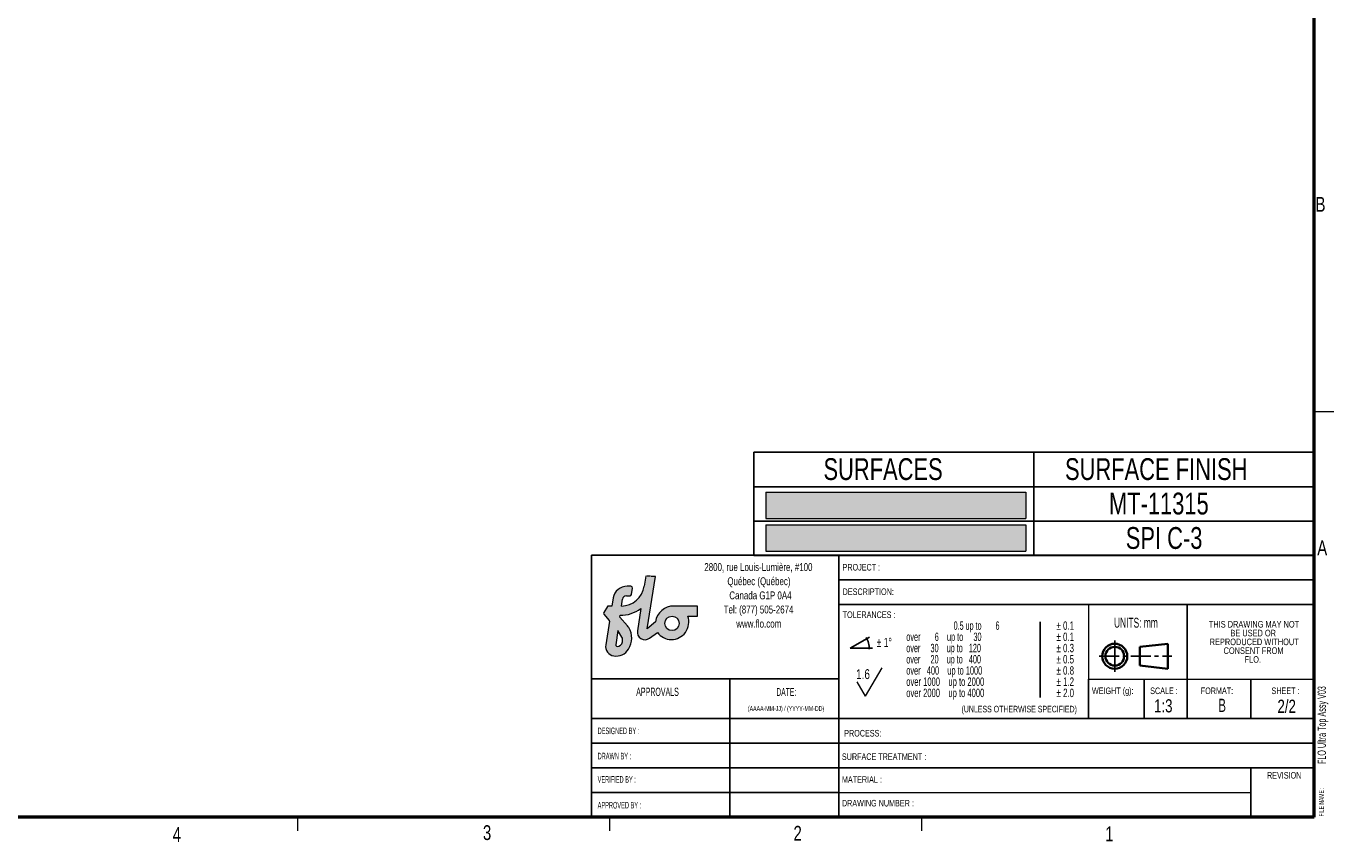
# Paper-space layout 'Sheet1' of a CAD drawing. Header units: millimetres. Extents: x 6 to 425, y 6 to 273.
# Tile 2 of 3: x 216 to 425, y 6 to 136. Entities that reach past the tile are written whole.
import ezdxf

# ---------------------------------------------------------------- set-up
doc = ezdxf.new("R2010")
doc.units = ezdxf.units.MM
doc.linetypes.add('CENTER', pattern=[10.159999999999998, 6.35, -1.27, 1.27, -1.27])
doc.linetypes.add('CENTERX2', pattern=[20.319999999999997, 12.7, -2.54, 2.54, -2.54])
for name, color, linetype in [('CARTOUCHE', 7, 'Continuous'), ('DIM', 7, 'Continuous'), ('MT-11315', 30, 'Continuous'), ('SPI_C-3', 131, 'Continuous')]:
    doc.layers.add(name, color=color, linetype=linetype)
doc.styles.add('SLDTEXTSTYLE0', font='TXT', dxfattribs={"width": 0.6875})
doc.styles.add('SLDTEXTSTYLE1', font='TXT', dxfattribs={"width": 0.6176470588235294})
doc.styles.add('SLDTEXTSTYLE10', font='TXT', dxfattribs={"width": 0.6315789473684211})
doc.styles.add('SLDTEXTSTYLE11', font='TXT', dxfattribs={"width": 0.605})
doc.styles.add('SLDTEXTSTYLE2', font='TXT', dxfattribs={"width": 0.5982142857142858})
doc.styles.add('SLDTEXTSTYLE3', font='TXT', dxfattribs={"width": 0.625})
doc.styles.add('SLDTEXTSTYLE4', font='TXT', dxfattribs={"width": 0.65625})
doc.styles.add('SLDTEXTSTYLE5', font='TXT', dxfattribs={"width": 0.6739130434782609})
doc.styles.add('SLDTEXTSTYLE6', font='TXT', dxfattribs={"width": 0.7})
doc.styles.add('SLDTEXTSTYLE7', font='TXT', dxfattribs={"width": 0.75})
doc.styles.add('SLDTEXTSTYLE8', font='TXT', dxfattribs={"width": 0.6329113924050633})
doc.styles.add('SLDTEXTSTYLE9', font='TXT', dxfattribs={"width": 0.5105485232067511})

# ---------------------------------------------------------------- blocks, each defined once
blk = doc.blocks.new('SW_NOTE_0_29')
at = {"layer": 'CARTOUCHE', "color": 0, "char_height": 0.79375, "attachment_point": 1}
for s, insert, style in [('0.5 up to       6', (4.464843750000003, 1.023197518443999), 'SLDTEXTSTYLE1'), ('over       6    up to     30', (0, -0.03513580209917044), 'SLDTEXTSTYLE2'), ('over     30    up to   120', (0, -1.093469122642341), 'SLDTEXTSTYLE3'), ('over     20    up to   400', (0, -2.151802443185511), 'SLDTEXTSTYLE3'), ('over   400    up to 1000', (0, -3.21013576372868), 'SLDTEXTSTYLE4'), ('over 1000    up to 2000', (0, -4.26846908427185), 'SLDTEXTSTYLE5'), ('over 2000    up to 4000', (0, -5.32680240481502), 'SLDTEXTSTYLE5')]:
    blk.add_mtext(s, dxfattribs=dict(at, insert=insert, style=style))
blk = doc.blocks.new('SW_NOTE_0_30')
at = {"layer": 'CARTOUCHE', "color": 0, "char_height": 0.79375, "attachment_point": 1, "style": 'SLDTEXTSTYLE6'}
for s, insert in [('± 0.1', (0, 1.023197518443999)), ('± 0.1', (0, -0.03513580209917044)), ('± 0.3', (0, -1.093469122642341)), ('± 0.5', (0, -2.151802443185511)), ('± 0.8', (0, -3.21013576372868)), ('± 1.2', (0, -4.26846908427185)), ('± 2.0', (0, -5.32680240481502))]:
    blk.add_mtext(s, dxfattribs=dict(at, insert=insert))
blk = doc.blocks.new('Bloc7')
at = {"layer": 'DIM'}
blk.add_line((394.0921954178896, 39.93020142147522), (394.0921954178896, 32.76697543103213), dxfattribs=at)
at = {"layer": 'CARTOUCHE', "color": 7}
for name, p in [('SW_NOTE_0_29', (381.4607906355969, 38.93850717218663)), ('SW_NOTE_0_30', (395.6361445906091, 38.93850775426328))]:
    blk.add_blockref(name, p, dxfattribs=at)
blk = doc.blocks.new('Ancrage de la table de zones de pliage1_1')
at = {"layer": 'DIM'}
h = blk.add_hatch(color=1, dxfattribs=at)
edge = h.paths.add_edge_path(flags=0)
edge.add_line((504.6120244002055, 109.1310464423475), (537.4482101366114, 318.9723237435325))
edge.add_arc((474.5424696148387, -888.3235003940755), 1208.933554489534, 87.01732006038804, 88.85039963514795)
edge.add_line((498.7972614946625, 320.3667180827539), (492.4881148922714, 280.0478030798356))
edge.add_arc((399.8772676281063, 294.5396467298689), 93.73783954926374, 270.63609971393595, 351.10641798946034, ccw=False)
edge.add_line((400.917926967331, 200.8075839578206), (405.159387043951, 227.9200534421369))
edge.add_arc((420.7708147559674, 225.4778101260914), 15.80130461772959, 89.9999999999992, 171.1087446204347, ccw=False)
edge.add_line((420.7708147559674, 241.279114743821), (435.3451372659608, 241.279114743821))
edge.add_arc((435.3451372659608, 246.7374229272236), 5.458308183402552, 270.0000000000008, 359.999999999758)
edge.add_line((440.8034454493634, 246.7374229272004), (444.7834292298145, 272.178470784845))
edge.add_arc((437.9630512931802, 273.2454470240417), 6.903332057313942, 351.1087446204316, 440.3740230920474)
edge.add_line((439.1173972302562, 280.0515824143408), (424.2295642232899, 280.0515824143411))
edge.add_arc((424.2295642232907, 222.1734308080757), 57.87815160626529, 90.00000000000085, 168.8511747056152)
edge.add_line((367.443674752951, 233.3646412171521), (362.3913176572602, 200.8075839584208))
edge.add_line((362.3913176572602, 200.8075839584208), (347.2676597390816, 200.8075839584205))
edge.add_arc((347.2676597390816, 197.7642224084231), 3.043361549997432, 90, 148.4251884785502)
edge.add_line((344.6748459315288, 199.3577612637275), (329.8747825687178, 175.2768871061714))
edge.add_arc((335.16400306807, 172.0261413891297), 6.208317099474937, 148.4251884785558, 220.9819191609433)
edge.add_line((330.4772415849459, 167.9545977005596), (352.3278427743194, 142.8023301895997))
edge.add_arc((349.1633126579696, 140.0531989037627), 4.191893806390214, -9.082695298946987, 40.98191916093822, ccw=False)
edge.add_line((353.3026465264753, 139.3914672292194), (338.2111465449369, 44.98952244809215))
edge.add_arc((376.3696947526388, 38.88933318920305), 38.64307325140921, 170.9173047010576, 261.1814105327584)
edge.add_arc((379.5633551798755, 59.47494493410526), 59.47494493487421, 261.1814105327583, 327.6615550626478)
edge.add_arc((361.1142758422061, 71.15530251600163), 81.31067898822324, 327.6615550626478, 391.7797776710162)
edge.add_arc((386.5718524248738, 86.92723212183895), 51.36335909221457, 31.77977767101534, 41.56331365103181)
edge.add_line((425.0031014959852, 121.0041121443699), (394.1690141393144, 155.7782020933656))
edge.add_line((394.1690141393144, 155.7782020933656), (395.4867709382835, 164.2016318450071))
edge.add_arc((399.8772676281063, 294.5396467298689), 130.4119418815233, 268.070694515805, 307.2600951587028)
edge.add_line((478.8331211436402, 190.7453897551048), (464.8278349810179, 101.2439123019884))
edge.add_arc((495.383703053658, 96.46249764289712), 30.92770602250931, 171.1064179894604, 306.5023648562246)
edge.add_line((513.7812334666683, 71.60180830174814), (545.1010841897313, 94.77927930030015))
edge.add_arc((601.1359560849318, 136.2464826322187), 69.70965371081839, 216.5023648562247, 323.5089127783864)
edge.add_arc((599.7187451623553, 137.2948224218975), 71.47246485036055, 323.5089127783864, 379.0710296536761)
edge.add_line((667.268389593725, 160.6477402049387), (706.1606042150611, 160.6477402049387))
edge.add_line((706.1606042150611, 160.6477402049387), (706.1606042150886, 200.8075839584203))
edge.add_line((706.1606042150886, 200.8075839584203), (611.2142602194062, 200.8075839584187))
edge.add_arc((611.2142602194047, 126.2116082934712), 74.59597566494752, 89.99999999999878, 171.4553286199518)
edge.add_line((537.4462759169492, 137.2951130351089), (504.6120244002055, 109.1310464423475))
edge = h.paths.add_edge_path(flags=0)
edge.add_arc((383.24188983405, 44.21152140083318), 5.322188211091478, 171.594344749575, 270, ccw=False)
edge.add_line((377.9768730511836, 44.98952244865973), (386.5718524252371, 103.1548819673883))
edge.add_line((386.5718524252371, 103.1548819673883), (402.9775712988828, 76.05132125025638))
edge.add_arc((374.8420121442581, 63.06666663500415), 30.9872706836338, -11.935348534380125, 24.77348176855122, ccw=False)
edge.add_arc((383.24188983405, 61.29112163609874), 22.40178844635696, 270, 348.0646514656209, ccw=False)
edge = h.paths.add_edge_path(flags=0)
edge.add_arc((603.7224328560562, 131.2181788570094), 28.9477913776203, 0, 360)
at = {"color": 1, "linetype": 'Continuous', "lineweight": 18}
for p, q in [((498.7972614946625, 320.3667180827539), (492.4881148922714, 280.0478030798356)), ((504.6120244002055, 109.1310464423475), (537.4482101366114, 318.9723237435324)), ((439.1173972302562, 280.0515824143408), (424.2295642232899, 280.0515824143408)), ((440.8034454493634, 246.7374229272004), (444.7834292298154, 272.1784707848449)), ((367.443674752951, 233.3646412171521), (362.3913176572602, 200.8075839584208)), ((400.917926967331, 200.8075839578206), (405.159387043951, 227.9200534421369)), ((420.7708147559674, 241.279114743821), (435.3451372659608, 241.279114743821)), ((344.6748459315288, 199.3577612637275), (329.8747825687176, 175.2768871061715)), ((330.4772415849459, 167.9545977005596), (352.3278427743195, 142.8023301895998)), ((362.3913176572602, 200.8075839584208), (347.2676597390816, 200.8075839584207)), ((394.1690141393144, 155.7782020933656), (395.4867709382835, 164.2016318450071)), ((478.8331211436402, 190.7453897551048), (464.8278349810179, 101.2439123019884)), ((706.1606042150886, 200.8075839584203), (611.2142602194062, 200.8075839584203)), ((667.268389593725, 160.6477402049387), (706.1606042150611, 160.6477402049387)), ((706.1606042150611, 160.6477402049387), (706.1606042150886, 200.8075839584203)), ((353.3026465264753, 139.3914672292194), (338.2111465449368, 44.98952244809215)), ((425.0031014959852, 121.0041121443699), (394.1690141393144, 155.7782020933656)), ((537.4462759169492, 137.2951130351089), (504.6120244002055, 109.1310464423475)), ((386.5718524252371, 103.1548819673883), (377.9768730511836, 44.98952244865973)), ((402.9775712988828, 76.05132125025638), (386.5718524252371, 103.1548819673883)), ((513.7812334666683, 71.60180830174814), (545.1010841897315, 94.77927930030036))]:
    blk.add_line(p, q, dxfattribs=at)
blk.add_circle((603.7224328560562, 131.2181788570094), 28.9477913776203, dxfattribs=at)
at = {"color": 1, "linetype": 'CENTERX2', "lineweight": 18}
blk.add_arc((474.5424696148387, -888.3235003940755), 1208.933554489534, 87.01732006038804, 88.85039963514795, dxfattribs=at)
at = {"color": 1, "linetype": 'Continuous', "lineweight": 18}
for centre, radius, start, end in [((424.2295642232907, 222.1734308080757), 57.87815160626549, 90.00000000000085, 168.8511747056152), ((399.8772676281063, 294.5396467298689), 93.73783954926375, 270.6360997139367, 351.1064179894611), ((437.9630512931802, 273.2454470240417), 6.903332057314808, 351.1087446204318, 80.37402309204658), ((420.7708147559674, 225.4778101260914), 15.80130461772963, 90, 171.1087446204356), ((435.3451372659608, 246.7374229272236), 5.458308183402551, 270.0000000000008, 359.999999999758), ((335.16400306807, 172.0261413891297), 6.208317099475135, 148.4251884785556, 220.9819191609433), ((347.2676597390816, 197.7642224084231), 3.043361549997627, 90, 148.4251884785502), ((399.8772676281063, 294.5396467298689), 130.4119418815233, 268.070694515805, 307.2600951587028), ((611.2142602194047, 126.2116082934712), 74.59597566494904, 89.99999999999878, 171.4553286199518), ((599.7187451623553, 137.2948224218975), 71.47246485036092, 323.5089127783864, 19.07102965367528), ((349.1633126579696, 140.0531989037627), 4.19189380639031, 350.9173047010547, 40.98191916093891), ((386.5718524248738, 86.92723212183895), 51.36335909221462, 31.77977767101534, 41.56331365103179), ((361.1142758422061, 71.15530251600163), 81.31067898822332, 327.6615550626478, 31.77977767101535), ((383.24188983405, 61.29112163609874), 22.401788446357, 270.0000000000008, 348.0646514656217), ((374.8420121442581, 63.06666663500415), 30.98727068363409, 348.0646514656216, 24.77348176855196), ((495.383703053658, 96.46249764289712), 30.92770602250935, 171.1064179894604, 306.5023648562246), ((601.1359560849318, 136.2464826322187), 69.70965371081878, 216.5023648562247, 323.5089127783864), ((376.3696947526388, 38.88933318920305), 38.64307325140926, 170.9173047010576, 261.1814105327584), ((379.5633551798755, 59.47494493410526), 59.47494493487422, 261.1814105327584, 327.6615550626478), ((383.24188983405, 44.21152140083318), 5.322188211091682, 171.5943447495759, 270.0000000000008)]:
    blk.add_arc(centre, radius, start, end, dxfattribs=at)
blk = doc.blocks.new('SW_NOTE_0_44')
at = {"color": 0, "linetype": 'Continuous', "lineweight": 0, "insert": (0, 3.069592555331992), "char_height": 2.38125, "attachment_point": 1, "style": 'SLDTEXTSTYLE7'}
blk.add_mtext('4', dxfattribs=at)
blk = doc.blocks.new('SW_NOTE_0_45')
at = {"color": 0, "linetype": 'Continuous', "lineweight": 0, "insert": (0, 3.069592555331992), "char_height": 2.38125, "attachment_point": 1, "style": 'SLDTEXTSTYLE7'}
blk.add_mtext('3', dxfattribs=at)
blk = doc.blocks.new('SW_NOTE_0_46')
at = {"color": 0, "linetype": 'Continuous', "lineweight": 0, "insert": (0, 3.069592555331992), "char_height": 2.38125, "attachment_point": 1, "style": 'SLDTEXTSTYLE7'}
blk.add_mtext('2', dxfattribs=at)
blk = doc.blocks.new('SW_NOTE_0_47')
at = {"color": 0, "linetype": 'Continuous', "lineweight": 0, "insert": (0, 3.069592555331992), "char_height": 2.38125, "attachment_point": 1, "style": 'SLDTEXTSTYLE7'}
blk.add_mtext('1', dxfattribs=at)
blk = doc.blocks.new('SW_NOTE_0_52')
at = {"color": 0, "linetype": 'Continuous', "lineweight": 0, "insert": (0, 3.069592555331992), "char_height": 2.38125, "attachment_point": 1, "style": 'SLDTEXTSTYLE7'}
blk.add_mtext('A', dxfattribs=at)
blk = doc.blocks.new('SW_NOTE_0_53')
at = {"color": 0, "linetype": 'Continuous', "lineweight": 0, "insert": (0, 3.069592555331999), "char_height": 2.38125, "attachment_point": 1, "style": 'SLDTEXTSTYLE7'}
blk.add_mtext('B', dxfattribs=at)
blk = doc.blocks.new('Cadre cartouche')
at = {"color": 7, "linetype": 'Continuous', "lineweight": 50}
for q in [(423.3869767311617, 271.05218748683), (10.38697673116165, 10.65869627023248)]:
    blk.add_line((423.3869767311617, 10.65869627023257), q, dxfattribs=at)
at = {"color": 7, "linetype": 'Continuous', "lineweight": 18}
for p, q in [((423.3869767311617, 75.76794187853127), (426.5619767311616, 75.76794187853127)), ((260.4182267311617, 10.65869627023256), (260.4182267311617, 8.504796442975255)), ((310.4308267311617, 10.65869627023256), (310.4308267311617, 8.504796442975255)), ((360.4370767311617, 10.65869627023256), (360.4370767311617, 8.504796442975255))]:
    blk.add_line(p, q, dxfattribs=at)
at = {"color": 7, "linetype": 'Continuous', "lineweight": 0}
for name, p in [('SW_NOTE_0_53', (423.6223618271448, 107.1386453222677)), ('SW_NOTE_0_52', (423.9020961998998, 52.00804378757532)), ('SW_NOTE_0_44', (240.3880639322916, 6.030722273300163)), ('SW_NOTE_0_45', (290.1284597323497, 6.323528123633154)), ('SW_NOTE_0_46', (339.9252800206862, 6.221880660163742)), ('SW_NOTE_0_47', (389.9096385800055, 6.120233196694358))]:
    blk.add_blockref(name, p, dxfattribs=at)
blk = doc.blocks.new('ISO')
at = {"layer": 'DIM', "lineweight": 25}
blk.add_line((-6.665546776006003, 5), (-6.665546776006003, -5), dxfattribs=at)
at = {"layer": 'DIM', "linetype": 'CENTER', "lineweight": 25}
blk.add_line((-11.66554677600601, 0), (11.66554677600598, 0), dxfattribs=at)
at = {"layer": 'DIM', "lineweight": 35}
for p, q in [((1.334453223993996, 3), (10.334453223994, 4)), ((1.334453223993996, 3), (1.334453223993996, -3)), ((10.334453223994, 4), (10.334453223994, -4)), ((1.334453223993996, -3), (10.334453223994, -4))]:
    blk.add_line(p, q, dxfattribs=at)
for radius in [4, 3]:
    blk.add_circle((-6.665546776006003, 0), radius, dxfattribs=at)
blk = doc.blocks.new('SW_NOTE_0_28')
at = {"layer": 'CARTOUCHE', "color": 0, "insert": (0.3968750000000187, 1.364263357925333), "char_height": 1.058333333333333, "attachment_point": 1, "style": 'SLDTEXTSTYLE0'}
blk.add_mtext('± 1°', dxfattribs=at)
blk = doc.blocks.new('Bloc5')
at = {"layer": 'DIM'}
for q in [(373.3190086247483, 38.56760415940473), (373.6617482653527, 37.28848240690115)]:
    blk.add_line((371.1035047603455, 37.28848240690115), q, dxfattribs=at)
blk.add_arc((371.1035047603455, 37.28848240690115), 2.210677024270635, 357.2164936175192, 33.72935138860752, dxfattribs=at)
at = {"layer": 'CARTOUCHE', "color": 7}
blk.add_blockref('SW_NOTE_0_28', (373.7626873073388, 37.11400601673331), dxfattribs=at)
blk = doc.blocks.new('SW_SFSYMBOL_2')
at = {"color": 0, "linetype": 'Continuous', "lineweight": 18}
for q in [(4.19015892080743, 2.267743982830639), (0.1768001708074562, 2.328306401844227e-07)]:
    blk.add_line((1.514586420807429, -2.267743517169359), q, dxfattribs=at)
at = {"color": 0, "linetype": 'Continuous', "lineweight": 18, "insert": (0, 2.046395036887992), "char_height": 1.5875, "attachment_point": 1, "style": 'SLDTEXTSTYLE7'}
blk.add_mtext('1.6', dxfattribs=at)
blk = doc.blocks.new('SW_SFSYMBOL_3')
at = {"color": 0, "linetype": 'Continuous', "lineweight": 18}
for q in [(4.19015892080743, 2.267743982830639), (0.1768001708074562, 2.328306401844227e-07)]:
    blk.add_line((1.514586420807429, -2.267743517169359), q, dxfattribs=at)
at = {"color": 0, "linetype": 'Continuous', "lineweight": 18, "insert": (0, 2.046395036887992), "char_height": 1.5875, "attachment_point": 1, "style": 'SLDTEXTSTYLE7'}
blk.add_mtext('1.6', dxfattribs=at)
blk = doc.blocks.new('SW_TABLEANNOTATION_1')
at = {"layer": 'DIM', "color": 0}
for p, q in [((0, 0), (0, -5.525694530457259)), ((0, 0), (44.87944814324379, 0)), ((44.87944814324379, 0), (44.87944814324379, -5.525694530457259)), ((44.87944814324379, 0), (89.75889628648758, 0)), ((89.75889628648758, 0), (89.75889628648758, -5.525694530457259)), ((0, -5.525694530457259), (0, -11.05138906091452)), ((0, -5.525694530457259), (44.87944814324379, -5.525694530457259)), ((44.87944814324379, -5.525694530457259), (44.87944814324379, -11.05138906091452)), ((44.87944814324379, -5.525694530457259), (89.75889628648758, -5.525694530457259)), ((89.75889628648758, -5.525694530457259), (89.75889628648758, -11.05138906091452)), ((0, -11.05138906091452), (0, -16.57708359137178)), ((0, -11.05138906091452), (44.87944814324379, -11.05138906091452)), ((44.87944814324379, -11.05138906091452), (44.87944814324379, -16.57708359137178)), ((44.87944814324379, -11.05138906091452), (89.75889628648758, -11.05138906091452)), ((89.75889628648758, -11.05138906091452), (89.75889628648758, -16.57708359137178)), ((0, -16.57708359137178), (44.87944814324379, -16.57708359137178)), ((44.87944814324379, -16.57708359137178), (89.75889628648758, -16.57708359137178))]:
    blk.add_line(p, q, dxfattribs=at)
at = {"layer": 'DIM', "color": 0, "char_height": 3.5, "attachment_point": 1, "style": 'SLDTEXTSTYLE7'}
for s, insert in [('SURFACES', (11.16680750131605, -0.9516729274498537)), ('SURFACE FINISH', (49.89451986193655, -0.9516729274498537)), ('MT-11315', (56.9406997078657, -6.477367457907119)), ('SPI C-3', (59.63861640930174, -12.00306198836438))]:
    blk.add_mtext(s, dxfattribs=dict(at, insert=insert))

psp = doc.layouts.new('Sheet1')

# ---------------------------------------------------------------- hatches: boundary and pattern name
at = {"layer": 'MT-11315', "linetype": 'Continuous'}
psp.add_hatch(color=30, dxfattribs=at).paths.add_polyline_path([(334.3758733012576, 61.71050588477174), (334.3758733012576, 57.48570464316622), (376.0941341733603, 57.48570464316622), (376.0941341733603, 61.71050588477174)], flags=0)
at = {"layer": 'SPI_C-3', "linetype": 'Continuous'}
psp.add_hatch(color=131, dxfattribs=at).paths.add_polyline_path([(334.3758733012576, 56.43057353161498), (334.3758733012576, 52.21004908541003), (376.0941341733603, 52.21004908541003), (376.0941341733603, 56.43057353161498)], flags=0)

# ---------------------------------------------------------------- linework, layer by layer
at = {"layer": 'CARTOUCHE', "color": 8}
for p, q in [((306.413021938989, 51.59566454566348), (306.413021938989, 9.526914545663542)), ((401.9651451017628, 47.62691454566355), (346.0851451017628, 47.62691454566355)), ((401.9651451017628, 47.62691454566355), (422.2851451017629, 47.62691454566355)), ((346.0851451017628, 43.65816454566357), (422.2851451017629, 43.65816454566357)), ((401.9651451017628, 43.65816454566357), (401.9651451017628, 29.41083629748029)), ((346.0851451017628, 31.76494978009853), (306.413021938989, 31.76494978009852)), ((328.6226451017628, 31.76494978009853), (328.6226451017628, 9.526914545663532)), ((386.1430073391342, 31.69187905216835), (386.1430073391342, 25.40191454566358)), ((395.0283799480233, 31.69187905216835), (395.0283799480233, 25.40191454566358)), ((412.1251451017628, 31.69187905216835), (412.1251451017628, 25.40191454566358)), ((401.9651451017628, 29.41083629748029), (401.9651451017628, 25.40191454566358)), ((346.0851451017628, 25.40191454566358), (306.413021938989, 25.40191454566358)), ((346.0851451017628, 25.40191454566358), (422.2851451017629, 25.40191454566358)), ((346.0851451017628, 21.43316454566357), (306.413021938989, 21.43316454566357)), ((346.0851451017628, 21.43316454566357), (422.2851451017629, 21.43316454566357)), ((346.0851451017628, 17.46441454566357), (306.413021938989, 17.46441454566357)), ((412.1251451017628, 17.46441454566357), (412.1251451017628, 9.52691454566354)), ((346.0851451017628, 13.49566454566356), (306.413021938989, 13.49566454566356))]:
    psp.add_line(p, q, dxfattribs=at)
at = {"layer": 'CARTOUCHE', "color": 178}
psp.add_line((306.413021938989, 51.59566454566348), (422.2851451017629, 51.59566454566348), dxfattribs=at)
at = {"layer": 'CARTOUCHE', "color": 8, "linetype": 'Continuous'}
for p, q in [((346.0851451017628, 51.59566454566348), (346.0851451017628, 9.526914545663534)), ((346.0851451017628, 17.46441454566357), (422.2851451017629, 17.46441454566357))]:
    psp.add_line(p, q, dxfattribs=at)
at = {"layer": 'DIM', "color": 7, "linetype": 'Continuous', "lineweight": 18}
for p, q in [((334.3758733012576, 61.71050588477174), (376.0941341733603, 61.71050588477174)), ((334.3758733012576, 61.71050588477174), (334.3758733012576, 57.48570464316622)), ((376.0941341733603, 61.71050588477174), (376.0941341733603, 57.48570464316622)), ((334.3758733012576, 57.48570464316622), (376.0941341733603, 57.48570464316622)), ((334.3758733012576, 56.43057353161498), (376.0941341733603, 56.43057353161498)), ((334.3758733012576, 56.43057353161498), (334.3758733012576, 52.21004908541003)), ((376.0941341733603, 56.43057353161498), (376.0941341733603, 52.21004908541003)), ((334.3758733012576, 52.21004908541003), (376.0941341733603, 52.21004908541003))]:
    psp.add_line(p, q, dxfattribs=at)
at = {"layer": 'DIM', "lineweight": 18}
for p, q in [((386.1430073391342, 43.65816454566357), (386.1430073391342, 31.69187905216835)), ((386.1430073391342, 31.69187905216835), (422.2851451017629, 31.69187905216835)), ((346.0851451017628, 13.49566454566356), (412.1251451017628, 13.49566454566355))]:
    psp.add_line(p, q, dxfattribs=at)

# ---------------------------------------------------------------- block references
at = {"color": 7, "linetype": 'Continuous'}
for name, p, xscale, yscale, zscale in [('Bloc7', (-291.5788175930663, -26.97218467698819), 1.700000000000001, 1.700000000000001, 1.700000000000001), ('Bloc5', (-171.6582334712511, -15.5460610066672), 1.4, 1.4, 1.4)]:
    psp.add_blockref(name, p, dxfattribs=dict(at, xscale=xscale, yscale=yscale, zscale=zscale))
at = {"color": 7, "linetype": 'Continuous', "lineweight": 18}
for name in ['SW_SFSYMBOL_2', 'SW_SFSYMBOL_3']:
    psp.add_blockref(name, (348.8610868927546, 31.24836831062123), dxfattribs=at)
at = {"layer": 'DIM'}
for name, p in [('Cadre cartouche', (-1.101831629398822, -1.131781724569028)), ('SW_TABLEANNOTATION_1', (332.4593113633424, 68.09916915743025))]:
    psp.add_blockref(name, p, dxfattribs=at)
for name, p, xscale, yscale, zscale in [('Ancrage de la table de zones de pliage1_1', (295.1929361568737, 35.39999402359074), 0.04, 0.04, 0.04), ('ISO', (393.6720765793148, 35.37739411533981), 0.5, 0.5, 0.5)]:
    psp.add_blockref(name, p, dxfattribs=dict(at, xscale=xscale, yscale=yscale, zscale=zscale))

# ---------------------------------------------------------------- texts
at = {"layer": 'CARTOUCHE', "color": 7}
for s, insert, char_height, attachment_point, style in [('2800, rue Louis-Lumière, #100', (333.1931162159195, 50.31315851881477), 1.27, 2, 'SLDTEXTSTYLE7'), ('Québec (Québec)', (333.279988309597, 48.04315846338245), 1.27, 2, 'SLDTEXTSTYLE7'), ('PROJECT :', (346.6862622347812, 50.18348623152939), 1.058333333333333, 1, 'SLDTEXTSTYLE7'), ('DESCRIPTION:', (346.7036055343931, 46.25490993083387), 1.058333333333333, 1, 'SLDTEXTSTYLE7'), ('Canada G1P 0A4', (333.5198776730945, 45.77315840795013), 1.27, 2, 'SLDTEXTSTYLE7'), ('Tel: (877) 505-2674', (333.2178126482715, 43.50315835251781), 1.27, 2, 'SLDTEXTSTYLE7'), ('TOLERANCES :', (346.7036055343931, 42.56339633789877), 1.058333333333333, 1, 'SLDTEXTSTYLE7'), ('www.flo.com', (333.2482388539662, 41.2331582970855), 1.27, 2, 'SLDTEXTSTYLE7'), ('UNITS: mm', (393.7229965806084, 41.54718742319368), 1.5875, 2, 'SLDTEXTSTYLE8'), ('THIS DRAWING MAY NOT', (412.6575483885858, 41.03262520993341), 1.058333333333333, 2, 'SLDTEXTSTYLE6'), ('REPRODUCED WITHOUT', (412.6924576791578, 38.21040302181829), 1.058333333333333, 2, 'SLDTEXTSTYLE6'), ('BE USED OR', (412.5313812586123, 39.62151411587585), 1.058333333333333, 2, 'SLDTEXTSTYLE6'), ('CONSENT FROM', (412.5816030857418, 36.79929192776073), 1.058333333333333, 2, 'SLDTEXTSTYLE6'), ('FLO.', (412.4640104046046, 35.38818083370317), 1.058333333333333, 2, 'SLDTEXTSTYLE6'), ('APPROVALS', (317.0202362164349, 30.33157148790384), 1.322916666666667, 2, 'SLDTEXTSTYLE9'), ('DATE:', (337.6638117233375, 30.26776552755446), 1.26999746, 2, 'SLDTEXTSTYLE9'), ('WEIGHT (g):', (386.6716885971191, 30.35663476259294), 1.058333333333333, 1, 'SLDTEXTSTYLE7'), ('SCALE :', (396.0153859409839, 30.35663476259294), 1.058333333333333, 1, 'SLDTEXTSTYLE7'), ('FORMAT:', (406.7209598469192, 30.35663476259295), 1.058333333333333, 2, 'SLDTEXTSTYLE7'), ('SHEET :', (415.4610065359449, 30.35663476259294), 1.058333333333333, 1, 'SLDTEXTSTYLE7'), ('(AAAA-MM-JJ) / (YYYY-MM-DD)', (337.6250880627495, 27.37840332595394), 0.79375, 2, 'SLDTEXTSTYLE10'), ('(UNLESS OTHERWISE SPECIFIED)', (375.0159117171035, 27.42068116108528), 1.058333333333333, 2, 'SLDTEXTSTYLE10'), ('1:3', (398.1143012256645, 28.47332427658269), 2.116666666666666, 2, 'SLDTEXTSTYLE7'), ('B', (407.5592520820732, 28.54883786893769), 2.116666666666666, 2, 'SLDTEXTSTYLE10'), ('2/2', (417.8989702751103, 28.4067837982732), 2.116666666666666, 2, 'SLDTEXTSTYLE7'), ('DESIGNED BY :', (307.4172077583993, 23.92975029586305), 1.058333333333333, 1, 'SLDTEXTSTYLE9'), ('PROCESS:', (346.9508458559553, 23.55045595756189), 1.058333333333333, 1, 'SLDTEXTSTYLE7'), ('DRAWN BY :', (307.4172077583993, 19.88026454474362), 1.058333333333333, 1, 'SLDTEXTSTYLE9'), ('SURFACE TREATMENT :', (346.5833687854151, 19.78798609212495), 1.058333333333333, 1, 'SLDTEXTSTYLE7'), ('REVISION', (417.5019863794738, 16.7987526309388), 1.058333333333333, 2, 'SLDTEXTSTYLE7'), ('VERIFIED BY :', (307.4172077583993, 16.13594573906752), 1.058333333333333, 1, 'SLDTEXTSTYLE9'), ('MATERIAL :', (346.5833687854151, 16.12418648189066), 1.058333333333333, 1, 'SLDTEXTSTYLE7'), ('APPROVED BY :', (307.4172077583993, 12.00342336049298), 1.058333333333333, 1, 'SLDTEXTSTYLE9'), ('DRAWING NUMBER :', (346.5833687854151, 12.32532082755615), 1.058333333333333, 1, 'SLDTEXTSTYLE7')]:
    psp.add_mtext(s, dxfattribs=dict(at, insert=insert, char_height=char_height, attachment_point=attachment_point, style=style))
at = {"layer": 'CARTOUCHE', "color": 218, "insert": (422.8538372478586, 18.06852370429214), "char_height": 1.322916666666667, "attachment_point": 1, "rotation": 90.0000000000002, "style": 'SLDTEXTSTYLE10'}
psp.add_mtext('FLO Ultra Top Assy V03', dxfattribs=at)
at = {"layer": 'CARTOUCHE', "color": 7, "insert": (423.0643364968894, 9.645009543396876), "char_height": 0.79375, "attachment_point": 1, "rotation": 90.0000000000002, "style": 'SLDTEXTSTYLE11'}
psp.add_mtext('FILE NAME :', dxfattribs=at)

doc.saveas('drawing.dxf')
